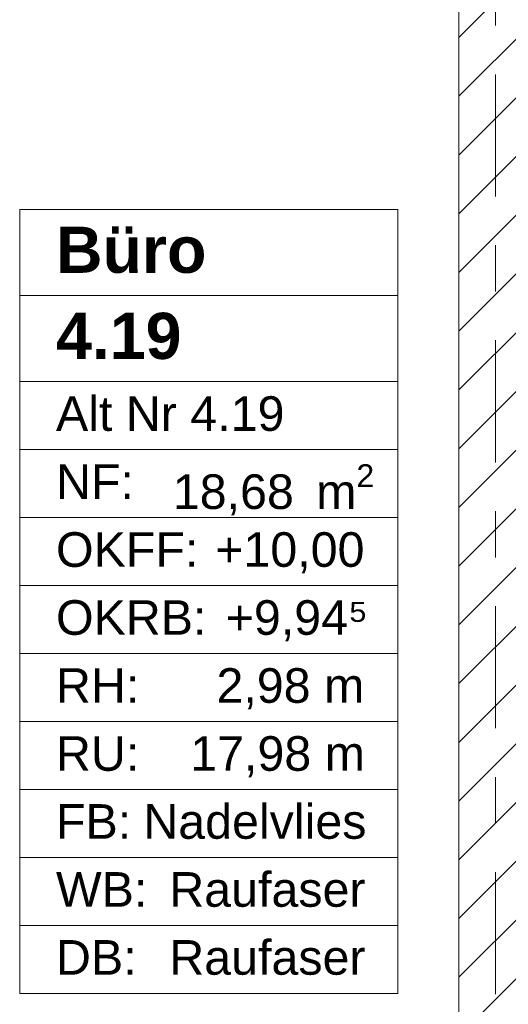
# Model space of a CAD drawing. Header units: metres. Extents: x -3.6 to 84.5, y -11 to 16.8.
# Tile 65 of 161: x 13.9 to 15, y 0.9 to 3.1. Entities that reach past the tile are written whole.
import ezdxf

# ---------------------------------------------------------------- set-up
doc = ezdxf.new("R2010")
doc.units = ezdxf.units.M
doc.header["$MEASUREMENT"] = 0
doc.linetypes.add('Strichlinie doppelt', pattern=[0.546806, 0.264583, -0.105833, 0.070556, -0.105833])
doc.linetypes.add('Wipeout_Contour', pattern=[1, 0, -1])
for name, color, linetype in [('401 - Zone.Raum_ Raumbegrenzung_ Whg.', 7, 'Continuous'), ('451 - Universal.Achsen Raster', 7, 'Continuous'), ('605 - Struktur.Wand Innen', 7, 'Continuous')]:
    doc.layers.add(name, color=color, linetype=linetype)
doc.styles.add('ERSTELLTER_STIL_1', font='txt')
doc.styles.add('ERSTELLTER_STIL_2', font='txt')

msp = doc.modelspace()

# ---------------------------------------------------------------- linework, layer by layer
at = {"layer": '401 - Zone.Raum_ Raumbegrenzung_ Whg.', "color": 7, "linetype": 'Continuous', "lineweight": 9}
for p, q in [((14.718, 2.6408), (13.8991, 2.6408)), ((13.8991, 2.6408), (13.8991, 0.9417)), ((13.8991, 2.6408), (14.718, 2.6408)), ((13.8991, 2.4542), (13.8991, 2.6408)), ((14.718, 0.9417), (14.718, 2.6408)), ((14.718, 2.6408), (14.718, 2.4542)), ((14.718, 2.4542), (13.8991, 2.4542)), ((13.8991, 2.4542), (14.718, 2.4542)), ((13.8991, 2.2676), (13.8991, 2.4542)), ((14.718, 2.4542), (14.718, 2.2676)), ((14.718, 2.2676), (13.8991, 2.2676)), ((13.8991, 2.2676), (14.718, 2.2676)), ((13.8991, 2.1203), (13.8991, 2.2676)), ((14.718, 2.2676), (14.718, 2.1203)), ((14.718, 2.1203), (13.8991, 2.1203)), ((13.8991, 2.1203), (14.718, 2.1203)), ((13.8991, 1.973), (13.8991, 2.1203)), ((14.718, 2.1203), (14.718, 1.973)), ((14.718, 1.973), (13.8991, 1.973)), ((13.8991, 1.973), (14.718, 1.973)), ((13.8991, 1.8256), (13.8991, 1.973)), ((14.718, 1.973), (14.718, 1.8256)), ((14.718, 1.8256), (13.8991, 1.8256)), ((13.8991, 1.8256), (14.718, 1.8256)), ((13.8991, 1.6783), (13.8991, 1.8256)), ((14.718, 1.8256), (14.718, 1.6783)), ((14.718, 1.6783), (13.8991, 1.6783)), ((13.8991, 1.6783), (14.718, 1.6783)), ((13.8991, 1.531), (13.8991, 1.6783)), ((14.718, 1.6783), (14.718, 1.531)), ((14.718, 1.531), (13.8991, 1.531)), ((13.8991, 1.531), (14.718, 1.531)), ((13.8991, 1.3837), (13.8991, 1.531)), ((14.718, 1.531), (14.718, 1.3837)), ((14.718, 1.3837), (13.8991, 1.3837)), ((13.8991, 1.3837), (14.718, 1.3837)), ((13.8991, 1.2364), (13.8991, 1.3837)), ((14.718, 1.3837), (14.718, 1.2364)), ((14.718, 1.2364), (13.8991, 1.2364)), ((13.8991, 1.2364), (14.718, 1.2364)), ((13.8991, 1.089), (13.8991, 1.2364)), ((14.718, 1.2364), (14.718, 1.089)), ((14.718, 1.089), (13.8991, 1.089)), ((13.8991, 1.089), (14.718, 1.089)), ((13.8991, 0.9417), (13.8991, 1.089)), ((14.718, 1.089), (14.718, 0.9417)), ((13.8991, 0.9417), (14.718, 0.9417)), ((14.718, 0.9417), (13.8991, 0.9417))]:
    msp.add_line(p, q, dxfattribs=at)

# ---------------------------------------------------------------- texts
at = {"layer": '401 - Zone.Raum_ Raumbegrenzung_ Whg.', "color": 7, "lineweight": 9, "attachment_point": 1}
for s, insert, char_height, style in [('\\A1;{\\pqj;\\pt0;\\fArial|b1|i0|c0|p38;}', (14.6394, 2.6261), 0.1, 'ERSTELLTER_STIL_1'), ('\\A1;{\\pqj;\\pt0;\\fArial|b1|i0|c0|p38;Büro}', (13.9777, 2.6032), 0.1, 'ERSTELLTER_STIL_1'), ('\\A1;{\\pqj;\\pt0;\\fArial|b1|i0|c0|p38;}', (14.6394, 2.4395), 0.1, 'ERSTELLTER_STIL_1'), ('\\A1;{\\pql;\\pt0;\\fArial|b1|i0|c0|p38;4.19}', (13.9777, 2.4166), 0.1, 'ERSTELLTER_STIL_1'), ('\\A1;{\\pqj;\\pt0;\\fArial|b0|i0|c0|p38;Alt Nr 4.19}', (13.9777, 2.2357), 0.075, 'ERSTELLTER_STIL_2'), ('\\A1;{\\pqj;\\pt0;\\fArial|b0|i0|c0|p38;}', (14.6394, 2.2529), 0.075, 'ERSTELLTER_STIL_2'), ('\\A1;{\\pqj;\\pt0;\\fArial|b0|i0|c0|p38;NF: }', (13.9777, 2.0884), 0.075, 'ERSTELLTER_STIL_2'), ('\\A1;{\\pql;\\pt0,0.05;\\fArial|b0|i0|c0|p38;18,68\\fArial|b0|i0|c0|p38;\\A1{\\H.66x;\\S^  ;}\\fArial|b0|i0|c0|p38; m\\fArial|b0|i0|c0|p38;\\A1{\\H.66x;\\S2^  ;}}', (14.2308, 2.0884), 0.075, 'ERSTELLTER_STIL_2'), ('\\A1;{\\pqj;\\pt0;\\fArial|b0|i0|c0|p38;OKFF: }', (13.9777, 1.9411), 0.075, 'ERSTELLTER_STIL_2'), ('\\A1;{\\pqj;\\pt0;\\fArial|b0|i0|c0|p38;+10,00}', (14.3226, 1.9411), 0.075, 'ERSTELLTER_STIL_2'), ('\\A1;{\\pqj;\\pt0;\\fArial|b0|i0|c0|p38;OKRB: }', (13.9777, 1.7938), 0.075, 'ERSTELLTER_STIL_2'), ('\\A1;{\\pqj;\\pt0;\\fArial|b0|i0|c0|p38;+9,94⁵}', (14.3452, 1.7938), 0.075, 'ERSTELLTER_STIL_2'), ('\\A1;{\\pqj;\\pt0;\\fArial|b0|i0|c0|p38;RH: }', (13.9777, 1.6464), 0.075, 'ERSTELLTER_STIL_2'), ('\\A1;{\\pqj;\\pt0;\\fArial|b0|i0|c0|p38;2,98 m}', (14.3253, 1.6464), 0.075, 'ERSTELLTER_STIL_2'), ('\\A1;{\\pqj;\\pt0;\\fArial|b0|i0|c0|p38;RU: }', (13.9777, 1.4991), 0.075, 'ERSTELLTER_STIL_2'), ('\\A1;{\\pqj;\\pt0;\\fArial|b0|i0|c0|p38;17,98 m}', (14.2684, 1.4991), 0.075, 'ERSTELLTER_STIL_2'), ('\\A1;{\\pqj;\\pt0;\\fArial|b0|i0|c0|p38;FB: }', (13.9777, 1.3518), 0.075, 'ERSTELLTER_STIL_2'), ('\\A1;{\\pqj;\\pt0;\\fArial|b0|i0|c0|p38;Nadelvlies}', (14.1669, 1.3518), 0.075, 'ERSTELLTER_STIL_2'), ('\\A1;{\\pqj;\\pt0;\\fArial|b0|i0|c0|p38;WB: }', (13.9777, 1.2045), 0.075, 'ERSTELLTER_STIL_2'), ('\\A1;{\\pqj;\\pt0;\\fArial|b0|i0|c0|p38;Raufaser}', (14.2232, 1.2045), 0.075, 'ERSTELLTER_STIL_2'), ('\\A1;{\\pqj;\\pt0;\\fArial|b0|i0|c0|p38;DB: }', (13.9777, 1.0572), 0.075, 'ERSTELLTER_STIL_2'), ('\\A1;{\\pqj;\\pt0;\\fArial|b0|i0|c0|p38;Raufaser}', (14.2232, 1.0572), 0.075, 'ERSTELLTER_STIL_2')]:
    msp.add_mtext(s, dxfattribs=dict(at, insert=insert, char_height=char_height, style=style))

# ---------------------------------------------------------------- wipeouts: each hides what was drawn before it
at = {"color": 254, "linetype": 'Wipeout_Contour', "lineweight": 0, "ltscale": 61.415666}
msp.add_wipeout([(15.005, 5.1), (14.85, 5.1), (14.85, 0.7), (15.005, 0.7)], dxfattribs=at).dxf.layer = '605 - Struktur.Wand Innen'

# ---------------------------------------------------------------- next in the draw order: hatches: boundary and pattern name
at = {"layer": '605 - Struktur.Wand Innen', "linetype": 'Continuous', "lineweight": 0, "true_color": 0x000000}
h = msp.add_hatch(dxfattribs=at)
h.set_pattern_fill('MW_Ziegel_0001', color=18, style=0, pattern_type=2)
h.set_pattern_definition([(45, (0, 0), (-0.0636396, 0.0636396), [])])
h.paths.add_polyline_path([(15.005, 5.1), (14.85, 5.1), (14.85, 0.7), (15.005, 0.7)])

# ---------------------------------------------------------------- next in the draw order: linework, layer by layer
at = {"layer": '451 - Universal.Achsen Raster', "color": 160, "linetype": 'Strichlinie doppelt', "lineweight": 9, "true_color": 0x3232ff}
msp.add_line((14.93, -10.585), (14.93, 16.355), dxfattribs=at)
at = {"layer": '605 - Struktur.Wand Innen', "color": 7, "linetype": 'Continuous', "lineweight": 18, "flags": 128}
msp.add_lwpolyline([(14.85, 5.1), (14.85, 0.7)], dxfattribs=at)

doc.saveas('drawing.dxf')
